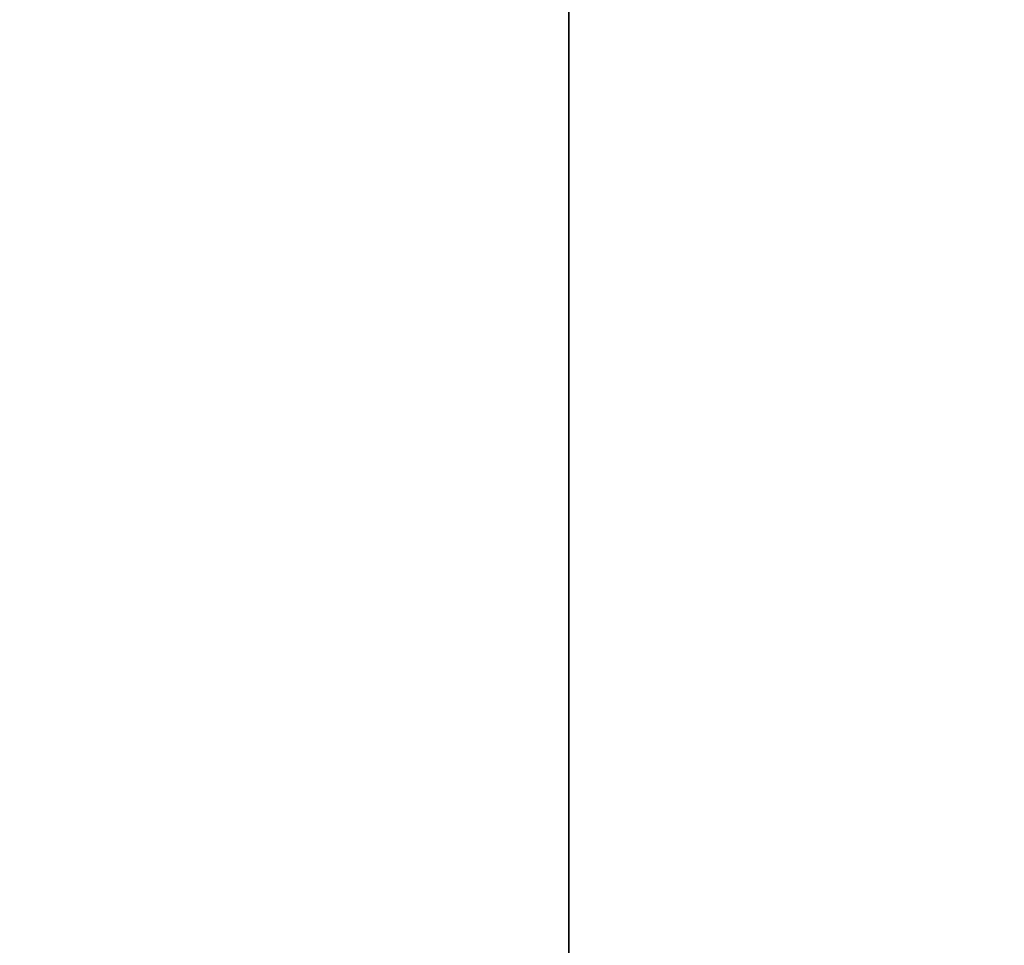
# Model space of a CAD drawing. Header units: millimetres. Extents: x 549 to 1049, y -22 to 79.
# Tile 114 of 127: x 664.8182 to 664.897, y 48.0084 to 48.0825. Entities that reach past the tile are written whole.
import ezdxf

# ---------------------------------------------------------------- set-up
doc = ezdxf.new("R2010")
doc.units = ezdxf.units.MM
doc.header["$LTSCALE"] = 41.718519
doc.layers.add('34', color=7, linetype='CONTINUOUS')
doc.layers.add('35', color=7, linetype='CONTINUOUS')

msp = doc.modelspace()

# ---------------------------------------------------------------- linework, layer by layer
at = {"layer": '34', "color": 44, "linetype": 'Continuous', "true_color": 0x8c7500}
for points in [[(664.862095, 77.39743, 131.826909), (658.100553, -22.00257, 136.280606), (658.100553, 77.39743, 136.280606), (664.862095, 77.39743, 131.826909)], [(664.862095, -22.00257, 131.826909), (658.100553, -22.00257, 136.280606), (664.862095, 77.39743, 131.826909), (664.862095, -22.00257, 131.826909)], [(671.764311, -22.00257, 127.594499), (664.862095, -22.00257, 131.826909), (671.764311, 77.39743, 127.594499), (671.764311, -22.00257, 127.594499)], [(671.764311, 77.39743, 127.594499), (664.862095, -22.00257, 131.826909), (664.862095, 77.39743, 131.826909), (671.764311, 77.39743, 127.594499)]]:
    msp.add_3dface(points, dxfattribs=at)
at = {"layer": '35', "color": 44, "linetype": 'Continuous', "true_color": 0x8c7500}
for points in [[(664.641665, 77.39743, 553.643377), (671.539453, -22.00257, 557.882998), (671.539453, 77.39743, 557.882998), (664.641665, 77.39743, 553.643377)], [(664.641665, -22.00257, 553.643377), (671.539453, -22.00257, 557.882998), (664.641665, 77.39743, 553.643377), (664.641665, -22.00257, 553.643377)]]:
    msp.add_3dface(points, dxfattribs=at)

doc.saveas('drawing.dxf')
